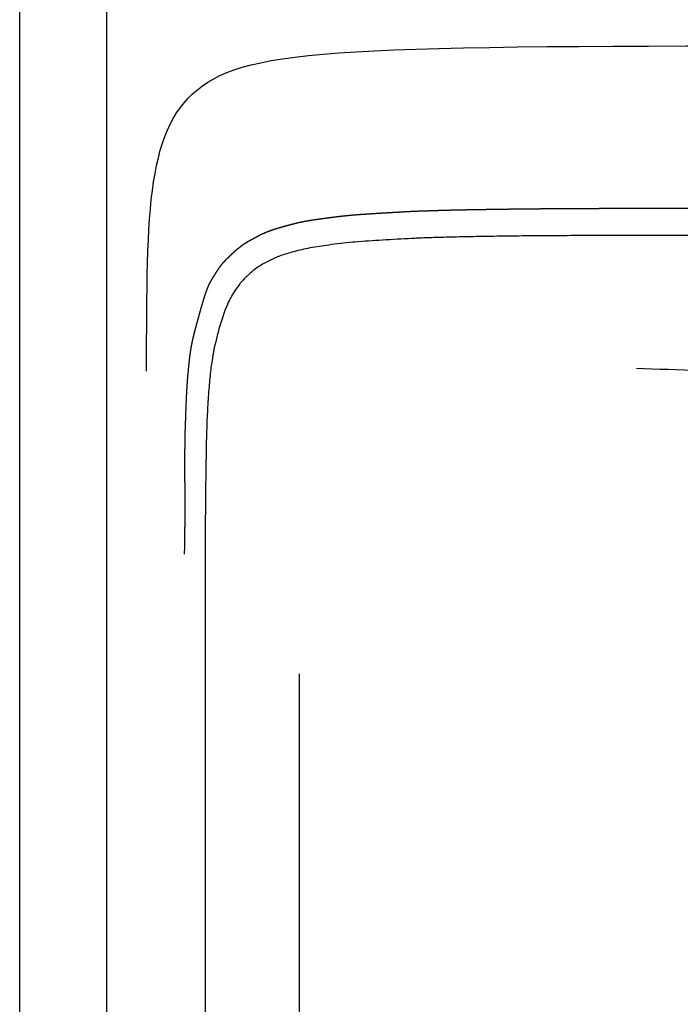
# Model space of a CAD drawing. Header units: millimetres. Extents: x -429 to 783, y -778 to 171.
# Tile 117 of 219: x 225 to 235, y -401 to -387. Entities that reach past the tile are written whole.
import ezdxf

# ---------------------------------------------------------------- set-up
doc = ezdxf.new("R2010")
doc.units = ezdxf.units.MM
doc.layers.get('0').update_dxf_attribs({"true_color": 0x000000})

msp = doc.modelspace()

# ---------------------------------------------------------------- linework, layer by layer
at = {"linetype": 'Continuous', "lineweight": -3}
for p, q in [((226.627, -386.787), (226.627, -400.531)), ((226.627, -400.531), (226.627, -426.625))]:
    msp.add_line(p, q, dxfattribs=at)
for points, degree, knots in [([(225.398, -456.167), (225.398, -450.607), (225.398, -442.019), (225.398, -430.781), (225.398, -422.325), (225.398, -415.64), (225.398, -410.568), (225.398, -406.915), (225.398, -403.431), (225.398, -399.013), (225.398, -393.897), (225.398, -388.349), (225.398, -381.663), (225.398, -374.497), (225.398, -367.34), (225.398, -363.223), (225.398, -361.251)], 3, [2064.017193, 2064.017193, 2064.017193, 2064.017193, 2115.813131, 2143.936901, 2172.06067, 2200.18444, 2214.246325, 2228.30821, 2242.370094, 2256.431979, 2284.555749, 2312.679518, 2340.803288, 2397.050827, 2453.298366, 2509.545892, 2509.545892, 2509.545892, 2509.545892]), ([(229.041, -390.114), (229.056, -390.109), (229.071, -390.105), (229.086, -390.101), (229.101, -390.096), (229.116, -390.092), (229.131, -390.088), (229.146, -390.084), (229.161, -390.079), (229.176, -390.075), (229.191, -390.071), (229.206, -390.067), (229.221, -390.063), (229.236, -390.059), (229.251, -390.055), (229.266, -390.051), (229.281, -390.047), (229.297, -390.043), (229.312, -390.039), (229.328, -390.035), (229.344, -390.031), (229.361, -390.028), (229.378, -390.024), (229.395, -390.02), (229.413, -390.017), (229.431, -390.014), (229.449, -390.01), (229.468, -390.007), (229.487, -390.004), (229.507, -390), (229.526, -389.997), (229.546, -389.994), (229.566, -389.991), (229.587, -389.988), (229.607, -389.985), (229.628, -389.982), (229.648, -389.98), (229.669, -389.977), (229.69, -389.974), (229.711, -389.971), (229.731, -389.968), (229.752, -389.965), (229.773, -389.963), (229.793, -389.96), (229.814, -389.957), (229.835, -389.954), (229.856, -389.952), (229.877, -389.949), (229.898, -389.946), (229.92, -389.944), (229.941, -389.941), (229.963, -389.939), (229.986, -389.936), (230.009, -389.934), (230.032, -389.931), (230.056, -389.929), (230.08, -389.927), (230.105, -389.925), (230.13, -389.922), (230.156, -389.92), (230.181, -389.918), (230.208, -389.916), (230.235, -389.914), (230.262, -389.912), (230.29, -389.911), (230.317, -389.909), (230.345, -389.907), (230.373, -389.905), (230.402, -389.903), (230.43, -389.902), (230.458, -389.9), (230.487, -389.898), (230.515, -389.896), (230.543, -389.895), (230.572, -389.893), (230.6, -389.891), (230.628, -389.89), (230.656, -389.888), (230.683, -389.886), (230.71, -389.885), (230.738, -389.883), (230.764, -389.882), (230.79, -389.88), (230.816, -389.879), (230.842, -389.877), (230.866, -389.876), (230.891, -389.875), (230.915, -389.873), (230.938, -389.872), (230.961, -389.871), (230.983, -389.87), (231.004, -389.869), (231.025, -389.868), (231.046, -389.867), (231.066, -389.867), (231.086, -389.866), (231.105, -389.865), (231.124, -389.865), (231.143, -389.864), (231.161, -389.863), (231.179, -389.863), (231.197, -389.862), (231.215, -389.862), (231.233, -389.861), (231.251, -389.86), (231.269, -389.86), (231.287, -389.859), (231.304, -389.859), (231.322, -389.858), (231.34, -389.858), (231.358, -389.857), (231.376, -389.857), (231.394, -389.856), (231.412, -389.856), (231.43, -389.855), (231.448, -389.855), (231.466, -389.854), (231.485, -389.854), (231.504, -389.853), (231.522, -389.853), (231.541, -389.852), (231.561, -389.852), (231.58, -389.851), (231.599, -389.851), (231.619, -389.851), (231.639, -389.85), (231.658, -389.85)], 2, [-2894.18613, -2894.18613, -2894.18613, -2893.18613, -2893.18613, -2892.18613, -2892.18613, -2891.18613, -2891.18613, -2890.18613, -2890.18613, -2889.18613, -2889.18613, -2888.18613, -2888.18613, -2887.18613, -2887.18613, -2886.18613, -2886.18613, -2885.18613, -2885.18613, -2884.18613, -2884.18613, -2883.18613, -2883.18613, -2882.18613, -2882.18613, -2881.18613, -2881.18613, -2880.18613, -2880.18613, -2879.18613, -2879.18613, -2878.18613, -2878.18613, -2877.18613, -2877.18613, -2876.18613, -2876.18613, -2875.18613, -2875.18613, -2874.18613, -2874.18613, -2873.18613, -2873.18613, -2872.18613, -2872.18613, -2871.18613, -2871.18613, -2870.18613, -2870.18613, -2869.18613, -2869.18613, -2868.18613, -2868.18613, -2867.18613, -2867.18613, -2866.18613, -2866.18613, -2865.18613, -2865.18613, -2864.18613, -2864.18613, -2863.18613, -2863.18613, -2862.18613, -2862.18613, -2861.18613, -2861.18613, -2860.18613, -2860.18613, -2859.18613, -2859.18613, -2858.18613, -2858.18613, -2857.18613, -2857.18613, -2856.18613, -2856.18613, -2855.18613, -2855.18613, -2854.18613, -2854.18613, -2853.18613, -2853.18613, -2852.18613, -2852.18613, -2851.18613, -2851.18613, -2850.18613, -2850.18613, -2849.18613, -2849.18613, -2848.18613, -2848.18613, -2847.18613, -2847.18613, -2846.18613, -2846.18613, -2845.18613, -2845.18613, -2844.18613, -2844.18613, -2843.18613, -2843.18613, -2842.18613, -2842.18613, -2841.18613, -2841.18613, -2840.18613, -2840.18613, -2839.18613, -2839.18613, -2838.18613, -2838.18613, -2837.18613, -2837.18613, -2836.18613, -2836.18613, -2835.18613, -2835.18613, -2834.18613, -2834.18613, -2833.18613, -2833.18613, -2832.18613, -2832.18613, -2831.18613, -2831.18613, -2831.18613]), ([(231.658, -389.85), (231.678, -389.849), (231.698, -389.849), (231.719, -389.849), (231.739, -389.848), (231.759, -389.848), (231.779, -389.848), (231.8, -389.847), (231.82, -389.847), (231.841, -389.847), (231.861, -389.846), (231.881, -389.846), (231.902, -389.845), (231.922, -389.845), (231.943, -389.845), (231.963, -389.844), (231.984, -389.844), (232.005, -389.844), (232.025, -389.843), (232.046, -389.843), (232.067, -389.843), (232.088, -389.842), (232.109, -389.842), (232.131, -389.842), (232.152, -389.841), (232.174, -389.841), (232.196, -389.841), (232.218, -389.841), (232.24, -389.84), (232.262, -389.84), (232.285, -389.84), (232.307, -389.84), (232.33, -389.839), (232.353, -389.839), (232.376, -389.839), (232.399, -389.839), (232.422, -389.838), (232.445, -389.838), (232.469, -389.838), (232.492, -389.837), (232.516, -389.837)], 2, [-2831.18613, -2831.18613, -2831.18613, -2830.13613, -2830.13613, -2829.08613, -2829.08613, -2828.03613, -2828.03613, -2826.98613, -2826.98613, -2825.93613, -2825.93613, -2824.88613, -2824.88613, -2823.83613, -2823.83613, -2822.78613, -2822.78613, -2821.73613, -2821.73613, -2820.68613, -2820.68613, -2819.63613, -2819.63613, -2818.58613, -2818.58613, -2817.53613, -2817.53613, -2816.48613, -2816.48613, -2815.43613, -2815.43613, -2814.38613, -2814.38613, -2813.33613, -2813.33613, -2812.28613, -2812.28613, -2811.23613, -2811.23613, -2810.18613, -2810.18613, -2810.18613]), ([(232.516, -389.837), (232.54, -389.837), (232.563, -389.836), (232.586, -389.836), (232.61, -389.836), (232.633, -389.836), (232.657, -389.835), (232.68, -389.835), (232.704, -389.835), (232.727, -389.835), (232.751, -389.835), (232.775, -389.834), (232.799, -389.834), (232.823, -389.834), (232.847, -389.834), (232.871, -389.833), (232.896, -389.833), (232.921, -389.833), (232.945, -389.833), (232.97, -389.833), (232.996, -389.833), (233.021, -389.832), (233.047, -389.832), (233.073, -389.832), (233.098, -389.832), (233.124, -389.832), (233.15, -389.832), (233.177, -389.831), (233.203, -389.831), (233.229, -389.831), (233.256, -389.831), (233.282, -389.831), (233.309, -389.831), (233.336, -389.831), (233.362, -389.831), (233.389, -389.83), (233.415, -389.83), (233.442, -389.83), (233.469, -389.83), (233.495, -389.83), (233.522, -389.83), (233.549, -389.83), (233.576, -389.83), (233.603, -389.83), (233.63, -389.829), (233.657, -389.829), (233.685, -389.829), (233.712, -389.829), (233.74, -389.829), (233.768, -389.829), (233.796, -389.829), (233.825, -389.829), (233.853, -389.829), (233.882, -389.829), (233.911, -389.829), (233.94, -389.829), (233.97, -389.829), (233.999, -389.829), (234.029, -389.829), (234.058, -389.829), (234.088, -389.829), (234.118, -389.829), (234.148, -389.829), (234.178, -389.828), (234.208, -389.828), (234.238, -389.828), (234.268, -389.828), (234.298, -389.828), (234.328, -389.828), (234.358, -389.828), (234.388, -389.828), (234.418, -389.828), (234.448, -389.828), (234.479, -389.828), (234.509, -389.828), (234.54, -389.828), (234.57, -389.829), (234.601, -389.829), (234.632, -389.829)], 2, [-2810.18613, -2810.18613, -2810.18613, -2809.18613, -2809.18613, -2808.18613, -2808.18613, -2807.18613, -2807.18613, -2806.18613, -2806.18613, -2805.18613, -2805.18613, -2804.18613, -2804.18613, -2803.18613, -2803.18613, -2802.18613, -2802.18613, -2801.18613, -2801.18613, -2800.18613, -2800.18613, -2799.18613, -2799.18613, -2798.18613, -2798.18613, -2797.18613, -2797.18613, -2796.18613, -2796.18613, -2795.18613, -2795.18613, -2794.18613, -2794.18613, -2793.18613, -2793.18613, -2792.18613, -2792.18613, -2791.18613, -2791.18613, -2790.18613, -2790.18613, -2789.18613, -2789.18613, -2788.18613, -2788.18613, -2787.18613, -2787.18613, -2786.18613, -2786.18613, -2785.18613, -2785.18613, -2784.18613, -2784.18613, -2783.18613, -2783.18613, -2782.18613, -2782.18613, -2781.18613, -2781.18613, -2780.18613, -2780.18613, -2779.18613, -2779.18613, -2778.18613, -2778.18613, -2777.18613, -2777.18613, -2776.18613, -2776.18613, -2775.18613, -2775.18613, -2774.18613, -2774.18613, -2773.18613, -2773.18613, -2772.18613, -2772.18613, -2771.18613, -2771.18613, -2771.18613]), ([(234.632, -389.829), (234.663, -389.829), (234.695, -389.829), (234.726, -389.829), (234.758, -389.829)], 2, [-2771.18613, -2771.18613, -2771.18613, -2770.18613, -2770.18613, -2769.186823, -2769.186823, -2769.186823]), ([(234.758, -389.829), (234.79, -389.829), (234.822, -389.829), (234.854, -389.829), (234.887, -389.829), (234.92, -389.829), (234.953, -389.829)], 2, [-2769.186823, -2769.186823, -2769.186823, -2768.194873, -2768.194873, -2767.194873, -2767.194873, -2766.194873, -2766.194873, -2766.194873]), ([(228.538, -390.362), (228.548, -390.355), (228.557, -390.348), (228.567, -390.341), (228.577, -390.334), (228.587, -390.328), (228.598, -390.321), (228.608, -390.315), (228.618, -390.308), (228.629, -390.302), (228.639, -390.296), (228.65, -390.29), (228.661, -390.283), (228.672, -390.277), (228.683, -390.271), (228.694, -390.265), (228.705, -390.26), (228.716, -390.254), (228.727, -390.248), (228.738, -390.242), (228.749, -390.236), (228.76, -390.23), (228.771, -390.224), (228.782, -390.218), (228.793, -390.212), (228.805, -390.206), (228.816, -390.201), (228.828, -390.195), (228.84, -390.189), (228.852, -390.184), (228.864, -390.178), (228.877, -390.173), (228.889, -390.167)], 2, [-2916.18613, -2916.18613, -2916.18613, -2915.18613, -2915.18613, -2914.18613, -2914.18613, -2913.18613, -2913.18613, -2912.18613, -2912.18613, -2911.18613, -2911.18613, -2910.18613, -2910.18613, -2909.18613, -2909.18613, -2908.18613, -2908.18613, -2907.18613, -2907.18613, -2906.18613, -2906.18613, -2905.18613, -2905.18613, -2904.18613, -2904.18613, -2903.18613, -2903.18613, -2902.18613, -2902.18613, -2901.18613, -2901.18613, -2900.18613, -2900.18613, -2900.18613]), ([(228.889, -390.167), (228.902, -390.162), (228.915, -390.157), (228.929, -390.152), (228.943, -390.147), (228.957, -390.142), (228.971, -390.137), (228.985, -390.132), (229, -390.127), (229.015, -390.123), (229.029, -390.118), (229.035, -390.116), (229.041, -390.114)], 2, [-2900.18613, -2900.18613, -2900.18613, -2899.18613, -2899.18613, -2898.18613, -2898.18613, -2897.18613, -2897.18613, -2896.18613, -2896.18613, -2895.18613, -2895.18613, -2894.18613, -2894.18613, -2894.18613]), ([(230.537, -390.281), (230.409, -390.288), (230.274, -390.297), (230.148, -390.308), (230.136, -390.309), (230.124, -390.31), (230.113, -390.311)], 3, [-733.006082, -733.006082, -733.006082, -733.006082, -729.089378, -729.089378, -729.089378, -728.73436, -728.73436, -728.73436, -728.73436]), ([(231.262, -390.245), (231.187, -390.248), (231.112, -390.25), (231.037, -390.253), (231.009, -390.255), (230.981, -390.256), (230.954, -390.257)], 3, [-740.283914, -740.283914, -740.283914, -740.283914, -738.029119, -738.029119, -738.029119, -737.193476, -737.193476, -737.193476, -737.193476]), ([(234.267, -390.215), (234.122, -390.215), (233.978, -390.215), (233.833, -390.215), (233.821, -390.215), (233.809, -390.215), (233.797, -390.215)], 3, [-770.351618, -770.351618, -770.351618, -770.351618, -766.004434, -766.004434, -766.004434, -765.643113, -765.643113, -765.643113, -765.643113]), ([(228.18, -390.742), (228.186, -390.733), (228.192, -390.723), (228.199, -390.713), (228.205, -390.703), (228.211, -390.694), (228.218, -390.684), (228.224, -390.675), (228.231, -390.665), (228.238, -390.656), (228.244, -390.647), (228.251, -390.638), (228.258, -390.629), (228.265, -390.62), (228.272, -390.611), (228.28, -390.602), (228.287, -390.594), (228.294, -390.586), (228.302, -390.577), (228.31, -390.569), (228.318, -390.561), (228.325, -390.553), (228.333, -390.545), (228.342, -390.537), (228.35, -390.529), (228.358, -390.521), (228.366, -390.513), (228.374, -390.505), (228.383, -390.498), (228.391, -390.49), (228.399, -390.482), (228.408, -390.474), (228.416, -390.466), (228.425, -390.458), (228.433, -390.451)], 2, [-2939.18613, -2939.18613, -2939.18613, -2938.18613, -2938.18613, -2937.18613, -2937.18613, -2936.18613, -2936.18613, -2935.18613, -2935.18613, -2934.18613, -2934.18613, -2933.18613, -2933.18613, -2932.18613, -2932.18613, -2931.18613, -2931.18613, -2930.18613, -2930.18613, -2929.18613, -2929.18613, -2928.18613, -2928.18613, -2927.18613, -2927.18613, -2926.18613, -2926.18613, -2925.18613, -2925.18613, -2924.18613, -2924.18613, -2923.18613, -2923.18613, -2922.18613, -2922.18613, -2922.18613]), ([(228.433, -390.451), (228.442, -390.443), (228.45, -390.435), (228.459, -390.427), (228.468, -390.419), (228.477, -390.412), (228.486, -390.404), (228.495, -390.397), (228.504, -390.389), (228.514, -390.382), (228.523, -390.375), (228.531, -390.368), (228.538, -390.362)], 2, [-2922.18613, -2922.18613, -2922.18613, -2921.18613, -2921.18613, -2920.18613, -2920.18613, -2919.18613, -2919.18613, -2918.18613, -2918.18613, -2917.18613, -2917.18613, -2916.18613, -2916.18613, -2916.18613]), ([(229.253, -390.453), (229.191, -390.471), (229.127, -390.489), (229.068, -390.511), (229.063, -390.513), (229.057, -390.515), (229.052, -390.517)], 3, [-719.837204, -719.837204, -719.837204, -719.837204, -717.795208, -717.795208, -717.795208, -717.602038, -717.602038, -717.602038, -717.602038]), ([(229.778, -390.35), (229.691, -390.362), (229.598, -390.375), (229.512, -390.391), (229.502, -390.393), (229.492, -390.395), (229.481, -390.397)], 3, [-725.333667, -725.333667, -725.333667, -725.333667, -722.598231, -722.598231, -722.598231, -722.271907, -722.271907, -722.271907, -722.271907]), ([(228.104, -390.867), (228.111, -390.856), (228.117, -390.844), (228.123, -390.834), (228.13, -390.823), (228.136, -390.813), (228.142, -390.803), (228.149, -390.793), (228.155, -390.783), (228.161, -390.773), (228.167, -390.763), (228.174, -390.753), (228.18, -390.742)], 2, [-2945.18613, -2945.18613, -2945.18613, -2944.18613, -2944.18613, -2943.18613, -2943.18613, -2942.18613, -2942.18613, -2941.18613, -2941.18613, -2940.18613, -2940.18613, -2939.18613, -2939.18613, -2939.18613]), ([(227.835, -391.767), (227.839, -391.747), (227.843, -391.727), (227.848, -391.706), (227.852, -391.684), (227.857, -391.662), (227.863, -391.64), (227.868, -391.617), (227.874, -391.595), (227.88, -391.571), (227.886, -391.548), (227.893, -391.524), (227.899, -391.5), (227.906, -391.475), (227.912, -391.451), (227.919, -391.426), (227.926, -391.401), (227.933, -391.376), (227.94, -391.351), (227.947, -391.325), (227.954, -391.3), (227.961, -391.275), (227.968, -391.25), (227.975, -391.225), (227.983, -391.201), (227.99, -391.176), (227.997, -391.152), (228.004, -391.129), (228.011, -391.106), (228.018, -391.084), (228.025, -391.062), (228.031, -391.042), (228.038, -391.021), (228.045, -391.002), (228.052, -390.984), (228.059, -390.967), (228.065, -390.95), (228.072, -390.935), (228.078, -390.919), (228.085, -390.906), (228.091, -390.892), (228.098, -390.88), (228.104, -390.867)], 2, [-2966.18613, -2966.18613, -2966.18613, -2965.18613, -2965.18613, -2964.18613, -2964.18613, -2963.18613, -2963.18613, -2962.18613, -2962.18613, -2961.18613, -2961.18613, -2960.18613, -2960.18613, -2959.18613, -2959.18613, -2958.18613, -2958.18613, -2957.18613, -2957.18613, -2956.18613, -2956.18613, -2955.18613, -2955.18613, -2954.18613, -2954.18613, -2953.18613, -2953.18613, -2952.18613, -2952.18613, -2951.18613, -2951.18613, -2950.18613, -2950.18613, -2949.18613, -2949.18613, -2948.18613, -2948.18613, -2947.18613, -2947.18613, -2946.18613, -2946.18613, -2945.18613, -2945.18613, -2945.18613]), ([(228.529, -390.885), (228.525, -390.889), (228.521, -390.894), (228.518, -390.899), (228.488, -390.935), (228.461, -390.975), (228.436, -391.014)], 3, [-710.149873, -710.149873, -710.149873, -710.149873, -709.923218, -709.923218, -709.923218, -708.151025, -708.151025, -708.151025, -708.151025]), ([(228.436, -391.014), (228.397, -391.074), (228.372, -391.121), (228.343, -391.186), (228.343, -391.188), (228.342, -391.19), (228.341, -391.191)], 3, [-708.151025, -708.151025, -708.151025, -708.151025, -705.614271, -705.614271, -705.614271, -705.54286, -705.54286, -705.54286, -705.54286]), ([(228.222, -391.539), (228.222, -391.54), (228.221, -391.542), (228.221, -391.543), (228.188, -391.659), (228.159, -391.78), (228.138, -391.896)], 3, [-700.66125, -700.66125, -700.66125, -700.66125, -700.610513, -700.610513, -700.610513, -695.578317, -695.578317, -695.578317, -695.578317]), ([(227.75, -392.839), (227.75, -392.819), (227.751, -392.799), (227.752, -392.78), (227.752, -392.76), (227.753, -392.741), (227.754, -392.721), (227.754, -392.702), (227.755, -392.683), (227.756, -392.664), (227.757, -392.645), (227.758, -392.626), (227.758, -392.606), (227.759, -392.587), (227.76, -392.568), (227.761, -392.549), (227.762, -392.53), (227.763, -392.511), (227.763, -392.492), (227.764, -392.473), (227.765, -392.454), (227.766, -392.436), (227.767, -392.417), (227.768, -392.398), (227.769, -392.38), (227.77, -392.362), (227.771, -392.344), (227.773, -392.326), (227.774, -392.308), (227.775, -392.291), (227.776, -392.273), (227.778, -392.256), (227.779, -392.239), (227.781, -392.222), (227.782, -392.205), (227.783, -392.189), (227.785, -392.172), (227.787, -392.156), (227.788, -392.139), (227.79, -392.123), (227.791, -392.107), (227.793, -392.09), (227.795, -392.074), (227.796, -392.057), (227.798, -392.041), (227.8, -392.025), (227.801, -392.008), (227.803, -391.991), (227.805, -391.975), (227.807, -391.957), (227.809, -391.94), (227.811, -391.923), (227.813, -391.905), (227.816, -391.887), (227.818, -391.869), (227.821, -391.851), (227.824, -391.832), (227.828, -391.812), (227.831, -391.793), (227.833, -391.78), (227.835, -391.767)], 2, [-2996.18613, -2996.18613, -2996.18613, -2995.18613, -2995.18613, -2994.18613, -2994.18613, -2993.18613, -2993.18613, -2992.18613, -2992.18613, -2991.18613, -2991.18613, -2990.18613, -2990.18613, -2989.18613, -2989.18613, -2988.18613, -2988.18613, -2987.18613, -2987.18613, -2986.18613, -2986.18613, -2985.18613, -2985.18613, -2984.18613, -2984.18613, -2983.18613, -2983.18613, -2982.18613, -2982.18613, -2981.18613, -2981.18613, -2980.18613, -2980.18613, -2979.18613, -2979.18613, -2978.18613, -2978.18613, -2977.18613, -2977.18613, -2976.18613, -2976.18613, -2975.18613, -2975.18613, -2974.18613, -2974.18613, -2973.18613, -2973.18613, -2972.18613, -2972.18613, -2971.18613, -2971.18613, -2970.18613, -2970.18613, -2969.18613, -2969.18613, -2968.18613, -2968.18613, -2967.18613, -2967.18613, -2966.18613, -2966.18613, -2966.18613]), ([(228.138, -391.896), (228.134, -391.916), (228.131, -391.935), (228.128, -391.955), (228.116, -392.028), (228.107, -392.096), (228.099, -392.17)], 3, [-695.578317, -695.578317, -695.578317, -695.578317, -694.748226, -694.748226, -694.748226, -691.750696, -691.750696, -691.750696, -691.750696]), ([(227.739, -393.523), (227.739, -393.5), (227.739, -393.477), (227.739, -393.453), (227.739, -393.43), (227.739, -393.407), (227.739, -393.384), (227.739, -393.361), (227.739, -393.338), (227.74, -393.315), (227.74, -393.293), (227.74, -393.27), (227.74, -393.247), (227.741, -393.225), (227.741, -393.202), (227.741, -393.18), (227.742, -393.157), (227.742, -393.135), (227.742, -393.112), (227.743, -393.09), (227.743, -393.067), (227.743, -393.045), (227.744, -393.023), (227.744, -393.002), (227.745, -392.98), (227.745, -392.958), (227.746, -392.937), (227.746, -392.916), (227.747, -392.895), (227.748, -392.867), (227.75, -392.839)], 2, [-3011.52534, -3011.52534, -3011.52534, -3010.539947, -3010.539947, -3009.539947, -3009.539947, -3008.539947, -3008.539947, -3007.539947, -3007.539947, -3006.539947, -3006.539947, -3005.539947, -3005.539947, -3004.539947, -3004.539947, -3003.539947, -3003.539947, -3002.539947, -3002.539947, -3001.539947, -3001.539947, -3000.539947, -3000.539947, -2999.539947, -2999.539947, -2998.539947, -2998.539947, -2997.539947, -2997.539947, -2996.18613, -2996.18613, -2996.18613]), ([(228.045, -393.025), (228.045, -393.033), (228.045, -393.041), (228.044, -393.049), (228.041, -393.154), (228.039, -393.259), (228.038, -393.364)], 3, [-679.865, -679.865, -679.865, -679.865, -679.521481, -679.521481, -679.521481, -675.141155, -675.141155, -675.141155, -675.141155]), ([(227.743, -393.836), (227.742, -393.795), (227.741, -393.753), (227.741, -393.727), (227.74, -393.7), (227.74, -393.674), (227.74, -393.648), (227.74, -393.586), (227.739, -393.523)], 2, [-3015.52534, -3015.52534, -3015.52534, -3014.52534, -3014.52534, -3013.52534, -3013.52534, -3012.52534, -3012.52534, -3011.52534, -3011.52534, -3011.52534]), ([(227.744, -394.003), (227.743, -393.975), (227.743, -393.947), (227.743, -393.919), (227.743, -393.891), (227.743, -393.864), (227.743, -393.836)], 2, [-3018.52534, -3018.52534, -3018.52534, -3017.52534, -3017.52534, -3016.52534, -3016.52534, -3015.52534, -3015.52534, -3015.52534]), ([(227.743, -394.196), (227.743, -394.142), (227.743, -394.087), (227.743, -394.045), (227.744, -394.003)], 2, [-3020.52534, -3020.52534, -3020.52534, -3019.52534, -3019.52534, -3018.52534, -3018.52534, -3018.52534]), ([(227.741, -394.319), (227.741, -394.295), (227.741, -394.271), (227.742, -394.246), (227.742, -394.221), (227.742, -394.208), (227.743, -394.196)], 2, [-3023.004214, -3023.004214, -3023.004214, -3022.004214, -3022.004214, -3021.004214, -3021.004214, -3020.52534, -3020.52534, -3020.52534]), ([(227.737, -394.533), (227.738, -394.495), (227.738, -394.457), (227.738, -394.438), (227.739, -394.419), (227.739, -394.4), (227.74, -394.38), (227.74, -394.349), (227.741, -394.319)], 2, [-3026.368739, -3026.368739, -3026.368739, -3025.368739, -3025.368739, -3024.368739, -3024.368739, -3023.368739, -3023.368739, -3023.004214, -3023.004214, -3023.004214]), ([(227.735, -394.731), (227.735, -394.696), (227.736, -394.662), (227.736, -394.646), (227.736, -394.63), (227.736, -394.614), (227.736, -394.598), (227.736, -394.582), (227.737, -394.566), (227.737, -394.55), (227.737, -394.533)], 2, [-3031.368739, -3031.368739, -3031.368739, -3030.368739, -3030.368739, -3029.368739, -3029.368739, -3028.368739, -3028.368739, -3027.368739, -3027.368739, -3026.368739, -3026.368739, -3026.368739]), ([(229.362, -403.986), (229.362, -402.584), (229.362, -399.467), (229.362, -397.445), (229.362, -396.426)], 3, [0.504974, 0.504974, 0.504974, 0.504974, 1, 1.796606, 1.796606, 1.796606, 1.796606]), ([(228.025, -399.171), (228.025, -399.172), (228.025, -399.173), (228.025, -399.174), (228.025, -399.308), (228.025, -399.441), (228.025, -399.574)], 3, [-593.426536, -593.426536, -593.426536, -593.426536, -593.383358, -593.383358, -593.383358, -587.732685, -587.732685, -587.732685, -587.732685])]:
    msp.add_open_spline(points, degree=degree, knots=knots, dxfattribs=at)
for points in [[(227.988, -388.094), (228.78, -387.525), (230.363, -387.525), (237.998, -387.525)], [(227.197, -392.139), (227.197, -389.801), (227.197, -388.663), (227.988, -388.094)], [(230.113, -390.311), (229.998, -390.322), (229.891, -390.335), (229.778, -390.35)], [(230.954, -390.257), (230.817, -390.264), (230.673, -390.272), (230.537, -390.281)], [(231.549, -390.237), (231.454, -390.24), (231.358, -390.243), (231.262, -390.245)], [(231.867, -390.231), (231.761, -390.233), (231.655, -390.235), (231.549, -390.237)], [(232.2, -390.225), (232.089, -390.227), (231.978, -390.229), (231.867, -390.231)], [(232.565, -390.221), (232.444, -390.223), (232.322, -390.224), (232.2, -390.225)], [(232.947, -390.218), (232.82, -390.219), (232.692, -390.22), (232.565, -390.221)], [(233.363, -390.216), (233.224, -390.217), (233.085, -390.217), (232.947, -390.218)], [(233.797, -390.215), (233.652, -390.215), (233.507, -390.216), (233.363, -390.216)], [(234.757, -390.215), (234.594, -390.215), (234.431, -390.215), (234.267, -390.215)], [(235.287, -390.216), (235.11, -390.216), (234.934, -390.216), (234.757, -390.215)], [(229.481, -390.397), (229.401, -390.412), (229.33, -390.431), (229.253, -390.453)], [(228.893, -390.593), (228.845, -390.619), (228.798, -390.645), (228.754, -390.676)], [(229.052, -390.517), (228.995, -390.539), (228.945, -390.565), (228.893, -390.593)], [(228.754, -390.676), (228.711, -390.707), (228.672, -390.742), (228.635, -390.776)], [(228.635, -390.776), (228.597, -390.812), (228.562, -390.846), (228.529, -390.885)], [(228.341, -391.191), (228.293, -391.304), (228.254, -391.427), (228.222, -391.539)], [(234.139, -392.094), (235.29, -392.14), (236.737, -392.185), (238.564, -392.221)], [(228.099, -392.17), (228.09, -392.257), (228.082, -392.341), (228.075, -392.428)], [(228.075, -392.428), (228.068, -392.524), (228.062, -392.623), (228.057, -392.719)], [(228.057, -392.719), (228.052, -392.821), (228.048, -392.923), (228.045, -393.025)], [(228.038, -393.364), (228.036, -393.483), (228.034, -393.601), (228.033, -393.719)], [(228.033, -393.719), (228.032, -393.784), (228.031, -393.85), (228.031, -393.915)], [(228.031, -393.915), (228.03, -393.979), (228.03, -394.044), (228.029, -394.108)], [(228.029, -394.108), (228.028, -394.23), (228.027, -394.352), (228.027, -394.475)], [(228.027, -394.527), (228.027, -394.593), (228.026, -394.659), (228.026, -394.725)], [(228.027, -394.475), (228.027, -394.492), (228.027, -394.51), (228.027, -394.527)], [(228.026, -394.725), (228.026, -394.799), (228.027, -394.874), (228.027, -394.949)], [(228.027, -394.949), (228.028, -395.028), (228.028, -395.106), (228.027, -395.184)], [(228.027, -395.184), (228.027, -395.263), (228.027, -395.343), (228.027, -395.423)], [(228.027, -395.423), (228.027, -395.507), (228.027, -395.59), (228.027, -395.674)], [(228.027, -395.674), (228.027, -395.76), (228.027, -395.846), (228.027, -395.932)], [(228.027, -395.932), (228.027, -396.022), (228.026, -396.113), (228.026, -396.203)], [(228.026, -396.203), (228.026, -396.296), (228.026, -396.389), (228.026, -396.481)], [(228.026, -396.481), (228.026, -396.579), (228.026, -396.677), (228.026, -396.775)], [(228.026, -396.775), (228.026, -396.875), (228.026, -396.976), (228.026, -397.076)], [(228.026, -397.076), (228.026, -397.182), (228.026, -397.288), (228.026, -397.393)], [(228.026, -397.393), (228.026, -397.502), (228.026, -397.611), (228.025, -397.719)], [(228.025, -397.719), (228.025, -397.834), (228.025, -397.949), (228.025, -398.063)], [(228.025, -398.063), (228.025, -398.181), (228.025, -398.299), (228.025, -398.416)], [(228.025, -398.416), (228.025, -398.541), (228.025, -398.665), (228.025, -398.789)], [(228.025, -398.789), (228.025, -398.916), (228.025, -399.044), (228.025, -399.171)], [(228.025, -399.574), (228.025, -399.7), (228.025, -399.825), (228.025, -399.95)], [(228.025, -399.95), (228.025, -400.033), (228.025, -400.116), (228.025, -400.199)], [(228.025, -400.199), (228.025, -400.271), (228.025, -400.344), (228.025, -400.417)], [(228.025, -400.417), (228.025, -400.491), (228.025, -400.566), (228.025, -400.64)], [(228.025, -400.64), (228.025, -400.716), (228.025, -400.791), (228.025, -400.867)], [(228.025, -400.867), (228.025, -400.944), (228.025, -401.022), (228.025, -401.099)], [(228.025, -401.099), (228.025, -401.177), (228.025, -401.256), (228.025, -401.334)]]:
    msp.add_open_spline(points, degree=3, dxfattribs=at)

doc.saveas('drawing.dxf')
